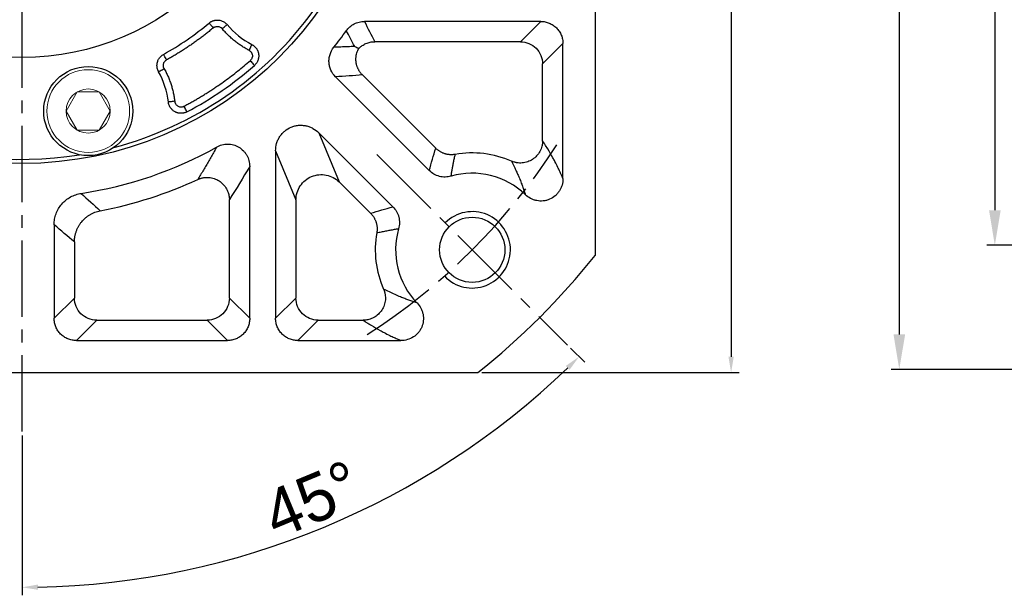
# Model space of a CAD drawing. Header units: millimetres. Extents: x 2152 to 3183, y 256 to 984.
# Tile 6 of 15: x 2353 to 2508, y 579 to 669. Entities that reach past the tile are written whole.
import ezdxf

# ---------------------------------------------------------------- set-up
doc = ezdxf.new("R2010")
doc.units = ezdxf.units.MM
doc.linetypes.add('点画线', pattern=[18, 12, -2, 2, -2])
for name, color, linetype in [('6文字层', 3, 'Continuous'), ('7中心线层', 7, '点画线'), ('标注线', 7, 'Continuous')]:
    doc.layers.add(name, color=color, linetype=linetype)
doc.layers.add('粗实线', color=7, linetype='Continuous', lineweight=40)
doc.layers.add('细实线', color=211, linetype='Continuous', lineweight=18)
doc.styles.add('工程字', font='gbenor.shx', dxfattribs={"bigfont": 'gbcbig.shx'})
doc.dimstyles.new('ISO-25', dxfattribs={"dimtxt": 2.5, "dimasz": 2.5, "dimexe": 1.25, "dimexo": 0.625, "dimtad": 1, "dimtxsty": 'Standard', "dimcen": 2.5, "dimadec": 0, "dimazin": 0, "dimtfac": 1, "dimtmove": 0, "dimatfit": 3, "dimfxl": 1, "dimarcsym": 0})
doc.dimstyles.new('ISO-25-1', dxfattribs={"dimtxt": 9, "dimasz": 3.5, "dimexe": 1.25, "dimexo": 1, "dimgap": 1.5, "dimtad": 1, "dimtoh": 1, "dimtxsty": '工程字', "dimcen": 2, "dimadec": 0, "dimazin": 0, "dimtfac": 1, "dimtmove": 0, "dimatfit": 3, "dimfxl": 1, "dimarcsym": 0})

# ---------------------------------------------------------------- blocks, each defined once
blk = doc.blocks.new('*D9')
at = {"layer": 'Defpoints', "color": 0}
for p in [(2592.12, 773.84), (2506.35, 633.84), (2592.12, 633.84)]:
    blk.add_point(p, dxfattribs=at)
at = {"layer": '标注线', "color": 0, "lineweight": -2}
for p, q in [((2591.5, 773.84), (2505.1, 773.84)), ((2506.35, 768.34), (2506.35, 639.34)), ((2591.5, 633.84), (2505.1, 633.84))]:
    blk.add_line(p, q, dxfattribs=at)
at = {"layer": '标注线', "color": 0}
for points in [[(2507.27, 768.34), (2505.44, 768.34), (2506.35, 773.84)], [(2505.44, 639.34), (2507.27, 639.34), (2506.35, 633.84)]]:
    blk.add_solid(points, dxfattribs=at)
at = {"layer": '标注线', "color": 0, "insert": (2500.6, 703.84), "char_height": 8.5, "attachment_point": 5, "rotation": 90}
blk.add_mtext('%%C140h7', dxfattribs=at)
blk = doc.blocks.new('*D10')
at = {"layer": 'Defpoints', "color": 0}
for p in [(2607.52, 793.34), (2491.34, 614.34), (2607.52, 614.34)]:
    blk.add_point(p, dxfattribs=at)
at = {"layer": '标注线', "color": 0, "lineweight": -2}
for p, q in [((2606.9, 793.34), (2490.09, 793.34)), ((2491.34, 787.84), (2491.34, 619.84)), ((2606.9, 614.34), (2490.09, 614.34))]:
    blk.add_line(p, q, dxfattribs=at)
at = {"layer": '标注线', "color": 0}
for points in [[(2492.26, 787.84), (2490.43, 787.84), (2491.34, 793.34)], [(2490.43, 619.84), (2492.26, 619.84), (2491.34, 614.34)]]:
    blk.add_solid(points, dxfattribs=at)
at = {"layer": '标注线', "color": 0, "insert": (2485.59, 703.84), "char_height": 8.5, "attachment_point": 5, "rotation": 90}
blk.add_mtext('%%C179', dxfattribs=at)
blk = doc.blocks.new('*D34')
at = {"layer": '6文字层', "color": 0, "lineweight": -2}
for p, q in [((2425.76, 793.84), (2466.17, 793.84)), ((2464.92, 791.34), (2464.92, 616.34)), ((2425.76, 613.84), (2466.17, 613.84))]:
    blk.add_line(p, q, dxfattribs=at)
at = {"layer": '6文字层', "color": 0}
for points in [[(2465.34, 791.34), (2464.5, 791.34), (2464.92, 793.84)], [(2464.5, 616.34), (2465.34, 616.34), (2464.92, 613.84)]]:
    blk.add_solid(points, dxfattribs=at)
at = {"layer": 'Defpoints', "color": 0}
for p in [(2425.13, 793.84), (2425.13, 613.84), (2464.92, 613.84)]:
    blk.add_point(p, dxfattribs=at)
at = {"layer": '6文字层', "color": 0, "insert": (2460.17, 703.84), "char_height": 7.5, "attachment_point": 5, "rotation": 90, "style": '工程字'}
blk.add_mtext('180', dxfattribs=at)
blk = doc.blocks.new('*D36')
at = {"layer": '6文字层', "color": 0, "lineweight": -2}
for p, q in [((2353.54, 701.84), (2353.54, 705.84)), ((2351.54, 703.84), (2355.54, 703.84)), ((2244.71, 612.22), (2274.36, 637.18)), ((2222.95, 612.22), (2244.71, 612.22))]:
    blk.add_line(p, q, dxfattribs=at)
at = {"layer": '6文字层', "color": 0}
blk.add_solid([(2274.74, 636.74), (2273.99, 637.63), (2277.04, 639.44)], dxfattribs=at)
at = {"layer": 'Defpoints', "color": 0}
for p in [(2430.05, 768.24), (2277.04, 639.44)]:
    blk.add_point(p, dxfattribs=at)
at = {"layer": '6文字层', "color": 0, "insert": (2233.08, 618.22), "char_height": 9, "attachment_point": 5, "style": '工程字'}
blk.add_mtext('∅200', dxfattribs=at)
blk = doc.blocks.new('*D37')
at = {"layer": '6文字层', "color": 0, "lineweight": -2}
for p, q in [((2452.27, 806.26), (2435.79, 789.15)), ((2474.03, 806.26), (2452.27, 806.26)), ((2353.54, 701.84), (2353.54, 705.84)), ((2351.54, 703.84), (2355.54, 703.84))]:
    blk.add_line(p, q, dxfattribs=at)
at = {"layer": '6文字层', "color": 0}
blk.add_solid([(2435.37, 789.56), (2436.21, 788.75), (2433.36, 786.63)], dxfattribs=at)
at = {"layer": 'Defpoints', "color": 0}
for p in [(2433.36, 786.63), (2273.73, 621.04)]:
    blk.add_point(p, dxfattribs=at)
at = {"layer": '6文字层', "color": 0, "lineweight": 25, "insert": (2463.9, 812.26), "char_height": 9, "attachment_point": 5, "style": '工程字'}
blk.add_mtext('∅230{}{{\\H0.7x;}{}}', dxfattribs=at)
blk = doc.blocks.new('*D39')
at = {"layer": '6文字层', "color": 0, "lineweight": -2}
for p, q in [((2439.68, 617.7), (2441.92, 615.46)), ((2353.54, 603.96), (2353.54, 578.85))]:
    blk.add_line(p, q, dxfattribs=at)
blk.add_arc((2353.54, 703.84), 123.74, 271.1576, 313.8424, dxfattribs=at)
at = {"layer": '6文字层', "color": 0}
for points in [[(2439.55, 614.29), (2438.96, 614.89), (2441.04, 616.34)], [(2356.04, 580.54), (2356.05, 579.71), (2353.54, 580.1)]]:
    blk.add_solid(points, dxfattribs=at)
at = {"layer": 'Defpoints', "color": 0}
for p in [(2353.54, 803.08), (2409.27, 648.11), (2439.24, 618.14), (2353.54, 604.59), (2385.57, 584.31)]:
    blk.add_point(p, dxfattribs=at)
at = {"layer": '6文字层', "color": 0, "insert": (2399.08, 593.9), "char_height": 7.5, "attachment_point": 5, "rotation": 22.5}
blk.add_mtext('45%%d', dxfattribs=at)

msp = doc.modelspace()

# ---------------------------------------------------------------- linework, layer by layer
at = {"layer": '7中心线层'}
for p, q in [((2353.544, 604.589), (2353.544, 803.085)), ((2409.266, 648.114), (2439.242, 618.139))]:
    msp.add_line(p, q, dxfattribs=at)
msp.add_arc((2353.544, 703.837), 100, 302.83264, 327.16736, dxfattribs=at)
at = {"layer": '粗实线', "color": 0, "lineweight": 30}
for p, q in [((2443.544, 775.426), (2443.544, 632.248)), ((2281.955, 613.837), (2425.133, 613.837))]:
    msp.add_line(p, q, dxfattribs=at)
for centre, radius in [((2353.544, 703.837), 57.15), ((2353.544, 703.837), 40.5), ((2363.939, 654.93), 7), ((2424.254, 633.127), 5.125)]:
    msp.add_circle(centre, radius, dxfattribs=at)
for radius, start, end in [(56.5, 215.80097, 279.19903), (56.5, 284.80097, 324.19903), (115, 308.49995, 321.50005)]:
    msp.add_arc((2353.544, 703.837), radius, start, end, dxfattribs=at)
at = {"layer": '细实线', "color": 0, "lineweight": -3}
for p, q in [((2435.017, 669.011), (2407.314, 669.011)), ((2435.017, 669.011), (2431.826, 665.82)), ((2431.826, 665.82), (2408.934, 665.82)), ((2438.509, 665.52), (2435.317, 662.328)), ((2438.509, 644.317), (2438.509, 665.52)), ((2435.317, 650.245), (2435.317, 662.328)), ((2407.008, 660.593), (2418.517, 649.084)), ((2402.78, 660.307), (2417.509, 645.578)), ((2411.803, 639.872), (2400.181, 651.493)), ((2400.181, 651.493), (2403.373, 643.788)), ((2393.37, 648.672), (2393.37, 622.363)), ((2393.37, 648.672), (2396.561, 640.967)), ((2389.3, 622.363), (2389.3, 646.231)), ((2408.297, 638.864), (2403.373, 643.788)), ((2386.108, 625.555), (2386.108, 641.021)), ((2396.561, 640.967), (2396.561, 625.555)), ((2358.578, 637.063), (2358.578, 622.363)), ((2361.77, 634.369), (2361.77, 625.555)), ((2358.578, 622.363), (2361.77, 625.555)), ((2389.3, 622.363), (2386.108, 625.555)), ((2393.37, 622.363), (2396.561, 625.555)), ((2362.07, 618.872), (2365.262, 622.064)), ((2365.262, 622.064), (2382.617, 622.064)), ((2385.809, 618.872), (2382.617, 622.064)), ((2396.861, 618.872), (2400.053, 622.064)), ((2400.053, 622.064), (2407.136, 622.064)), ((2362.07, 618.872), (2385.809, 618.872)), ((2396.861, 618.872), (2413.064, 618.872))]:
    msp.add_line(p, q, dxfattribs=at)
at = {"layer": '细实线', "color": 0, "lineweight": -3, "flags": 128}
for points in [[(2382.926, 668.76), (2382.942, 668.741), (2382.981, 668.694), (2383.042, 668.622), (2383.122, 668.527), (2383.218, 668.412), (2383.327, 668.281), (2383.445, 668.14), (2383.568, 667.994)], [(2384.978, 667.867), (2385.124, 667.989), (2385.266, 668.107), (2385.396, 668.216), (2385.512, 668.312), (2385.607, 668.391), (2385.68, 668.452), (2385.727, 668.491), (2385.746, 668.507)], [(2389.642, 665.37), (2389.631, 665.347), (2389.603, 665.293), (2389.559, 665.21), (2389.502, 665.099), (2389.433, 664.966), (2389.354, 664.815), (2389.27, 664.652), (2389.182, 664.483)], [(2376.246, 662.962), (2376.154, 663.129), (2376.064, 663.29), (2375.982, 663.438), (2375.909, 663.569), (2375.849, 663.678), (2375.803, 663.761), (2375.773, 663.814), (2375.761, 663.836)], [(2389.379, 662.843), (2389.505, 662.699), (2389.626, 662.559), (2389.739, 662.431), (2389.838, 662.318), (2389.92, 662.224), (2389.982, 662.153), (2390.021, 662.108), (2390.037, 662.09)], [(2374.987, 661.112), (2375.009, 661.125), (2375.062, 661.154), (2375.145, 661.2), (2375.253, 661.261), (2375.384, 661.334), (2375.533, 661.418), (2375.693, 661.507), (2375.859, 661.6)], [(2377.513, 656.463), (2377.323, 656.441), (2377.14, 656.421), (2376.972, 656.402), (2376.822, 656.385), (2376.699, 656.371), (2376.605, 656.36), (2376.545, 656.353), (2376.52, 656.351)], [(2379.44, 654.807), (2379.429, 654.828), (2379.401, 654.881), (2379.357, 654.964), (2379.299, 655.074), (2379.229, 655.207), (2379.149, 655.358), (2379.063, 655.522), (2378.973, 655.691)]]:
    msp.add_lwpolyline(points, dxfattribs=at)
at = {"layer": '细实线'}
for points in [[(2360.474, 654.93), (2362.206, 657.93), (2365.672, 657.93), (2367.404, 654.93)], [(2360.474, 654.93), (2362.206, 651.93), (2365.672, 651.93), (2367.404, 654.93)]]:
    msp.add_lwpolyline(points, dxfattribs=at)
for radius in [6.5, 3.465]:
    msp.add_circle((2363.939, 654.93), radius, dxfattribs=at)
at = {"layer": '细实线', "color": 0, "lineweight": -3}
for centre, radius, start, end in [((2353.544, 703.837), 45.757, 299.04852, 309.95148), ((2395.477, 676.605), 12.66, 219.76838, 242.55633), ((2353.544, 703.837), 62.535, 321.54529, 324.52584), ((2353.544, 703.837), 55.448, 297.84177, 311.15824), ((2363.939, 654.93), 12.66, 6.44368, 29.23162), ((2353.544, 703.837), 62.535, 278.53613, 299.25308), ((2424.254, 633.127), 15.226, 66.14091, 100.08412), ((2424.254, 633.127), 12.035, 46.11351, 106.02604), ((2353.544, 703.837), 65.726, 280.77005, 294.83622), ((2424.254, 633.127), 15.226, 169.91586, 203.86006), ((2424.254, 633.127), 12.035, 163.97393, 223.88091)]:
    msp.add_arc(centre, radius, start, end, dxfattribs=at)
at = {"layer": '细实线', "color": 0, "lineweight": -2}
msp.add_arc((2424.254, 633.127), 6, 223.28087, 135.00006, dxfattribs=at)
at = {"layer": '细实线', "color": 0, "lineweight": -3}
for points, knots in [([(2382.926, 668.76), (2382.962, 668.789), (2383.034, 668.847), (2383.149, 668.924), (2383.269, 668.993), (2383.392, 669.053), (2383.518, 669.105), (2383.646, 669.147), (2383.774, 669.18), (2383.901, 669.204), (2384.027, 669.219), (2384.151, 669.227), (2384.271, 669.227), (2384.428, 669.217), (2384.628, 669.187), (2384.869, 669.12), (2385.11, 669.019), (2385.343, 668.881), (2385.56, 668.712), (2385.684, 668.575), (2385.746, 668.507)], [0, 0, 0, 0, 0.0440261, 0.0880899, 0.1320435, 0.1757388, 0.2190297, 0.261775, 0.3038404, 0.3451004, 0.3854399, 0.4247554, 0.4629558, 0.4999624, 0.5752464, 0.6549523, 0.7383017, 0.8243355, 0.9119577, 1, 1, 1, 1]), ([(2383.568, 667.994), (2383.588, 668.01), (2383.632, 668.045), (2383.709, 668.095), (2383.803, 668.143), (2383.947, 668.198), (2384.117, 668.229), (2384.303, 668.227), (2384.482, 668.196), (2384.653, 668.131), (2384.797, 668.04), (2384.899, 667.956), (2384.953, 667.896), (2384.978, 667.867)], [0, 0, 0, 0, 0.0490995, 0.1072498, 0.1743016, 0.2502316, 0.4025085, 0.4998589, 0.6036757, 0.7495274, 0.8444472, 0.9279329, 1, 1, 1, 1]), ([(2404.471, 667.546), (2404.633, 667.774), (2404.818, 667.978), (2405.235, 668.339), (2405.468, 668.498), (2405.958, 668.75), (2406.219, 668.848), (2406.76, 668.979), (2407.035, 669.011), (2407.314, 669.011)], [0, 0, 0, 0, 0.25, 0.25, 0.5, 0.5, 0.75, 0.75, 1, 1, 1, 1]), ([(2435.017, 669.011), (2435.248, 669.012), (2435.475, 668.99), (2435.922, 668.902), (2436.143, 668.836), (2436.567, 668.661), (2436.768, 668.555), (2437.148, 668.302), (2437.328, 668.154), (2437.65, 667.832), (2437.795, 667.656), (2438.05, 667.274), (2438.158, 667.071), (2438.332, 666.65), (2438.398, 666.43), (2438.487, 665.979), (2438.509, 665.751), (2438.509, 665.52)], [0, 0, 0, 0, 0.125, 0.125, 0.25, 0.25, 0.375, 0.375, 0.5, 0.5, 0.625, 0.625, 0.75, 0.75, 0.875, 0.875, 1, 1, 1, 1]), ([(2383.568, 667.994), (2383.392, 667.848), (2383.04, 667.556), (2382.505, 667.128), (2381.965, 666.708), (2381.418, 666.296), (2380.867, 665.892), (2380.309, 665.497), (2379.746, 665.11), (2379.177, 664.731), (2378.602, 664.36), (2378.022, 663.998), (2377.436, 663.644), (2376.844, 663.298), (2376.446, 663.074), (2376.246, 662.962)], [0, 0, 0, 0, 0.0771048, 0.1541188, 0.2310585, 0.3079403, 0.3847807, 0.4615963, 0.5384037, 0.6152193, 0.6920597, 0.7689415, 0.8458812, 0.9228952, 1, 1, 1, 1]), ([(2389.182, 664.483), (2389.081, 664.536), (2388.881, 664.642), (2388.586, 664.81), (2388.295, 664.984), (2388.009, 665.166), (2387.727, 665.355), (2387.45, 665.551), (2387.178, 665.754), (2386.821, 666.034), (2386.389, 666.4), (2385.893, 666.864), (2385.42, 667.351), (2385.125, 667.695), (2384.978, 667.867)], [0, 0, 0, 0, 0.0626269, 0.1251408, 0.1875804, 0.2499844, 0.3123915, 0.3748405, 0.4373702, 0.500019, 0.6251505, 0.7499844, 0.8748308, 1, 1, 1, 1]), ([(2405.795, 665.075), (2405.575, 665.491), (2405.137, 666.315), (2404.691, 667.138), (2404.471, 667.546)], [0, 0, 0, 0, 0.5042646, 1, 1, 1, 1]), ([(2389.642, 665.37), (2389.685, 665.346), (2389.771, 665.299), (2389.894, 665.216), (2390.011, 665.125), (2390.12, 665.025), (2390.222, 664.918), (2390.314, 664.805), (2390.397, 664.687), (2390.47, 664.566), (2390.533, 664.442), (2390.586, 664.318), (2390.629, 664.194), (2390.663, 664.072), (2390.688, 663.952), (2390.71, 663.811), (2390.722, 663.639), (2390.716, 663.431), (2390.686, 663.205), (2390.624, 662.969), (2390.529, 662.73), (2390.398, 662.498), (2390.235, 662.279), (2390.103, 662.153), (2390.037, 662.09)], [0, 0, 0, 0, 0.0378013, 0.0758739, 0.1140686, 0.1522305, 0.1902026, 0.2278284, 0.2649555, 0.3014382, 0.3371401, 0.3719363, 0.4057147, 0.4383773, 0.4698407, 0.5000354, 0.5486034, 0.6024243, 0.6610793, 0.7239673, 0.7903021, 0.8591354, 0.9294043, 1, 1, 1, 1]), ([(2406.422, 664.752), (2406.429, 664.759), (2406.456, 664.787), (2406.516, 664.846), (2406.618, 664.941), (2406.767, 665.067), (2406.981, 665.226), (2407.251, 665.392), (2407.564, 665.544), (2407.89, 665.665), (2408.228, 665.752), (2408.578, 665.809), (2408.815, 665.816), (2408.934, 665.82)], [0, 0, 0, 0, 0.0107143, 0.040807, 0.090501, 0.1600841, 0.2498272, 0.3749692, 0.4991962, 0.6216057, 0.7463528, 0.8727346, 1, 1, 1, 1]), ([(2431.826, 665.82), (2432.741, 665.817), (2433.646, 665.44), (2434.938, 664.148), (2435.315, 663.244), (2435.317, 662.328)], [0, 0, 0, 0, 0.5, 0.5, 1, 1, 1, 1]), ([(2374.987, 661.112), (2374.966, 661.153), (2374.922, 661.235), (2374.868, 661.362), (2374.822, 661.493), (2374.786, 661.625), (2374.759, 661.759), (2374.741, 661.892), (2374.733, 662.024), (2374.733, 662.153), (2374.741, 662.28), (2374.757, 662.402), (2374.779, 662.52), (2374.818, 662.673), (2374.884, 662.864), (2374.995, 663.088), (2375.14, 663.307), (2375.318, 663.509), (2375.525, 663.692), (2375.682, 663.788), (2375.761, 663.836)], [0, 0, 0, 0, 0.0440504, 0.0881354, 0.1321063, 0.1758146, 0.219114, 0.2618628, 0.3039266, 0.3451796, 0.3855067, 0.4248043, 0.4629813, 0.4999594, 0.5752435, 0.6549497, 0.7382993, 0.8243336, 0.9119565, 1, 1, 1, 1]), ([(2389.182, 664.483), (2389.21, 664.467), (2389.267, 664.435), (2389.345, 664.378), (2389.418, 664.313), (2389.484, 664.242), (2389.541, 664.17), (2389.601, 664.075), (2389.671, 663.928), (2389.743, 663.639), (2389.709, 663.362), (2389.614, 663.141), (2389.546, 663.025), (2389.459, 662.917), (2389.4, 662.862), (2389.379, 662.843)], [0, 0, 0, 0, 0.0502765, 0.1004216, 0.1505143, 0.2005951, 0.2506773, 0.2917337, 0.3759917, 0.5009547, 0.7489666, 0.7874924, 0.8742637, 0.9558157, 1, 1, 1, 1]), ([(2402.78, 660.307), (2402.479, 660.608), (2402.232, 660.965), (2401.971, 661.547), (2401.901, 661.749), (2401.802, 662.159), (2401.771, 662.367), (2401.747, 662.788), (2401.754, 663.002), (2401.807, 663.42), (2401.853, 663.625), (2402.045, 664.23), (2402.25, 664.614), (2402.515, 664.947)], [0, 0, 0, 0, 0.25, 0.25, 0.375, 0.375, 0.5, 0.5, 0.625, 0.625, 0.75, 0.75, 1, 1, 1, 1]), ([(2405.795, 665.075), (2405.428, 665.059), (2404.698, 665.025), (2403.604, 664.982), (2402.876, 664.959), (2402.515, 664.947)], [0, 0, 0, 0, 0.337832, 0.6711653, 1, 1, 1, 1]), ([(2407.008, 660.593), (2406.966, 660.636), (2406.882, 660.723), (2406.764, 660.862), (2406.654, 661.005), (2406.553, 661.154), (2406.459, 661.306), (2406.374, 661.461), (2406.298, 661.619), (2406.231, 661.779), (2406.172, 661.939), (2406.122, 662.1), (2406.08, 662.259), (2406.047, 662.418), (2405.999, 662.707), (2405.974, 663.137), (2406.025, 663.639), (2406.129, 664.069), (2406.254, 664.423), (2406.367, 664.643), (2406.422, 664.752)], [0, 0, 0, 0, 0.040331, 0.0806162, 0.1207805, 0.160749, 0.2004483, 0.2398064, 0.2787538, 0.3172242, 0.3551545, 0.3924857, 0.429163, 0.4651362, 0.5003598, 0.6245233, 0.7502811, 0.8353599, 0.9187369, 1, 1, 1, 1]), ([(2375.859, 661.6), (2375.845, 661.628), (2375.816, 661.683), (2375.782, 661.773), (2375.755, 661.87), (2375.731, 662.011), (2375.73, 662.178), (2375.766, 662.367), (2375.834, 662.543), (2375.941, 662.71), (2376.08, 662.857), (2376.192, 662.928), (2376.246, 662.962)], [0, 0, 0, 0, 0.0585787, 0.1197659, 0.1836866, 0.2504875, 0.3913385, 0.499976, 0.6160907, 0.7495686, 0.8769795, 1, 1, 1, 1]), ([(2378.973, 655.691), (2379.18, 655.802), (2379.594, 656.022), (2380.209, 656.363), (2380.819, 656.711), (2381.425, 657.067), (2382.027, 657.431), (2382.623, 657.802), (2383.215, 658.182), (2383.802, 658.569), (2384.54, 659.069), (2385.421, 659.69), (2386.439, 660.442), (2387.438, 661.218), (2388.42, 662.016), (2389.059, 662.567), (2389.379, 662.843)], [0, 0, 0, 0, 0.055595, 0.1111586, 0.1667, 0.2222287, 0.2777538, 0.3332845, 0.3888303, 0.4444003, 0.5000038, 0.6000502, 0.7000189, 0.7999641, 0.8999397, 1, 1, 1, 1]), ([(2375.859, 661.6), (2375.914, 661.501), (2376.023, 661.303), (2376.178, 661), (2376.325, 660.694), (2376.464, 660.385), (2376.596, 660.072), (2376.719, 659.756), (2376.836, 659.437), (2376.98, 659.007), (2377.14, 658.464), (2377.299, 657.804), (2377.427, 657.137), (2377.484, 656.688), (2377.513, 656.463)], [0, 0, 0, 0, 0.0626269, 0.1251408, 0.1875804, 0.2499844, 0.3123915, 0.3748405, 0.4373702, 0.500019, 0.6251505, 0.7499844, 0.8748308, 1, 1, 1, 1]), ([(2379.44, 654.807), (2379.396, 654.786), (2379.309, 654.742), (2379.172, 654.689), (2379.033, 654.645), (2378.892, 654.612), (2378.751, 654.59), (2378.611, 654.578), (2378.473, 654.575), (2378.339, 654.582), (2378.21, 654.597), (2378.086, 654.62), (2377.969, 654.649), (2377.859, 654.683), (2377.756, 654.722), (2377.661, 654.763), (2377.539, 654.824), (2377.387, 654.915), (2377.209, 655.049), (2377.039, 655.211), (2376.882, 655.401), (2376.747, 655.615), (2376.639, 655.848), (2376.558, 656.095), (2376.533, 656.266), (2376.52, 656.351)], [0, 0, 0, 0, 0.0376593, 0.0753716, 0.1129692, 0.1502824, 0.1871426, 0.223386, 0.2588565, 0.2934085, 0.326909, 0.3592395, 0.3902961, 0.4199906, 0.4482498, 0.475015, 0.5002409, 0.5539064, 0.6112866, 0.6719238, 0.7352286, 0.8004957, 0.8669342, 0.9337108, 1, 1, 1, 1]), ([(2377.513, 656.463), (2377.517, 656.43), (2377.526, 656.366), (2377.551, 656.272), (2377.585, 656.181), (2377.628, 656.094), (2377.704, 655.97), (2377.833, 655.822), (2378.034, 655.683), (2378.262, 655.594), (2378.479, 655.569), (2378.667, 655.584), (2378.826, 655.622), (2378.924, 655.668), (2378.973, 655.691)], [0, 0, 0, 0, 0.0505431, 0.1003577, 0.1499227, 0.1997244, 0.2502421, 0.3749509, 0.4999368, 0.6245535, 0.749608, 0.8333917, 0.9161068, 1, 1, 1, 1]), ([(2393.37, 648.672), (2393.368, 649.07), (2393.422, 649.458), (2393.587, 650.027), (2393.657, 650.215), (2393.82, 650.573), (2393.915, 650.745), (2394.128, 651.075), (2394.249, 651.234), (2394.511, 651.53), (2394.652, 651.667), (2395.104, 652.045), (2395.449, 652.254), (2395.994, 652.48), (2396.181, 652.542), (2396.565, 652.637), (2396.762, 652.669), (2397.154, 652.705), (2397.351, 652.707), (2397.745, 652.683), (2397.943, 652.656), (2398.329, 652.574), (2398.518, 652.519), (2398.886, 652.382), (2399.068, 652.298), (2399.588, 652.012), (2399.901, 651.776), (2400.181, 651.493)], [0, 0, 0, 0, 0.125, 0.125, 0.1875, 0.1875, 0.25, 0.25, 0.3125, 0.3125, 0.375, 0.375, 0.5, 0.5, 0.5625, 0.5625, 0.625, 0.625, 0.6875, 0.6875, 0.75, 0.75, 0.8125, 0.8125, 0.875, 0.875, 1, 1, 1, 1]), ([(2384.102, 649.278), (2384.369, 649.428), (2384.65, 649.541), (2385.089, 649.657), (2385.24, 649.687), (2385.542, 649.726), (2385.693, 649.735), (2385.995, 649.735), (2386.146, 649.725), (2386.449, 649.684), (2386.599, 649.653), (2387.038, 649.534), (2387.319, 649.416), (2387.847, 649.107), (2388.086, 648.921), (2388.406, 648.596), (2388.507, 648.479), (2388.689, 648.236), (2388.772, 648.11), (2388.995, 647.714), (2389.111, 647.427), (2389.262, 646.841), (2389.301, 646.538), (2389.3, 646.231)], [0, 0, 0, 0, 0.125, 0.125, 0.1875, 0.1875, 0.25, 0.25, 0.3125, 0.3125, 0.375, 0.375, 0.5, 0.5, 0.625, 0.625, 0.6875, 0.6875, 0.75, 0.75, 0.875, 0.875, 1, 1, 1, 1]), ([(2435.317, 650.245), (2435.316, 650.19), (2435.314, 650.078), (2435.301, 649.909), (2435.28, 649.737), (2435.249, 649.563), (2435.192, 649.318), (2435.086, 648.985), (2434.842, 648.456), (2434.409, 647.855), (2433.745, 647.298), (2432.967, 646.916), (2432.252, 646.764), (2431.669, 646.753), (2431.345, 646.786), (2431.135, 646.825), (2430.994, 646.854), (2430.814, 646.902), (2430.608, 646.97), (2430.475, 647.026), (2430.413, 647.052)], [0, 0, 0, 0, 0.0239036, 0.0483962, 0.0734705, 0.0991155, 0.1253173, 0.182502, 0.250246, 0.3775082, 0.4998473, 0.6223416, 0.7494487, 0.813243, 0.8745591, 0.8903517, 0.905945, 0.9373571, 0.970969, 1, 1, 1, 1]), ([(2438.509, 644.317), (2438.46, 644.432), (2438.35, 644.688), (2438.168, 645.098), (2437.952, 645.567), (2437.642, 646.214), (2437.293, 646.902), (2436.761, 647.892), (2436.229, 648.803), (2435.696, 649.659), (2435.43, 650.071), (2435.317, 650.245)], [0, 0, 0, 0, 0.046649, 0.1038687, 0.1716539, 0.2500013, 0.3953904, 0.4999861, 0.7499886, 0.8946549, 1, 1, 1, 1]), ([(2384.102, 649.278), (2383.968, 649.035), (2383.696, 648.548), (2383.286, 647.822), (2382.87, 647.096), (2382.448, 646.369), (2382.021, 645.642), (2381.588, 644.914), (2381.297, 644.432), (2381.15, 644.19)], [0, 0, 0, 0, 0.1375627, 0.2768898, 0.4179816, 0.5608383, 0.7054601, 0.8518473, 1, 1, 1, 1]), ([(2421.588, 648.118), (2421.526, 648.108), (2421.399, 648.087), (2421.207, 648.07), (2421.013, 648.063), (2420.816, 648.067), (2420.618, 648.082), (2420.421, 648.108), (2420.225, 648.146), (2420.03, 648.195), (2419.839, 648.255), (2419.651, 648.326), (2419.469, 648.408), (2419.292, 648.499), (2419.121, 648.6), (2418.958, 648.709), (2418.802, 648.827), (2418.655, 648.951), (2418.563, 649.039), (2418.517, 649.084)], [0, 0, 0, 0, 0.0569585, 0.1145953, 0.1728333, 0.23159, 0.2907781, 0.3503061, 0.4100796, 0.4700014, 0.5299731, 0.5898956, 0.6496705, 0.7092007, 0.7683916, 0.8271518, 0.885394, 0.9430358, 1, 1, 1, 1]), ([(2420.932, 644.694), (2420.959, 644.872), (2421.015, 645.235), (2421.11, 645.785), (2421.214, 646.349), (2421.329, 646.927), (2421.453, 647.519), (2421.543, 647.916), (2421.588, 648.118)], [0, 0, 0, 0, 0.1546811, 0.3141565, 0.4784262, 0.6474901, 0.821348, 1, 1, 1, 1]), ([(2430.413, 647.052), (2430.487, 646.908), (2430.629, 646.633), (2430.831, 646.225), (2431.013, 645.844), (2431.177, 645.491), (2431.323, 645.167), (2431.452, 644.875), (2431.563, 644.615), (2431.734, 644.208), (2431.952, 643.664), (2432.206, 642.978), (2432.417, 642.369), (2432.541, 641.977), (2432.597, 641.8)], [0, 0, 0, 0, 0.0942109, 0.1811412, 0.2607931, 0.3331688, 0.398271, 0.4561019, 0.506664, 0.5499593, 0.6897245, 0.8113105, 0.9147314, 1, 1, 1, 1]), ([(2396.561, 640.967), (2396.566, 641.749), (2396.806, 642.527), (2397.678, 643.824), (2398.308, 644.34), (2399.752, 644.938), (2400.563, 645.019), (2402.097, 644.719), (2402.817, 644.338), (2403.373, 643.788)], [0, 0, 0, 0, 0.25, 0.25, 0.5, 0.5, 0.75, 0.75, 1, 1, 1, 1]), ([(2420.932, 644.694), (2420.632, 644.607), (2420.328, 644.562), (2419.864, 644.555), (2419.708, 644.564), (2419.401, 644.6), (2419.25, 644.629), (2418.803, 644.744), (2418.511, 644.863), (2417.977, 645.169), (2417.729, 645.357), (2417.509, 645.578)], [0, 0, 0, 0, 0.25, 0.25, 0.375, 0.375, 0.5, 0.5, 0.75, 0.75, 1, 1, 1, 1]), ([(2381.15, 644.19), (2381.207, 644.214), (2381.318, 644.263), (2381.488, 644.325), (2381.657, 644.377), (2381.825, 644.42), (2381.988, 644.453), (2382.148, 644.478), (2382.302, 644.495), (2382.449, 644.504), (2382.589, 644.508), (2382.722, 644.506), (2383.102, 644.486), (2383.72, 644.363), (2384.509, 643.986), (2385.184, 643.429), (2385.577, 642.89), (2385.786, 642.479), (2385.888, 642.239), (2385.978, 641.969), (2386.049, 641.672), (2386.098, 641.353), (2386.105, 641.133), (2386.108, 641.021)], [0, 0, 0, 0, 0.0264511, 0.0524332, 0.0778464, 0.102594, 0.1265835, 0.1497274, 0.1719444, 0.1931595, 0.2133045, 0.2323181, 0.2501458, 0.3770219, 0.4996707, 0.6223584, 0.7494619, 0.7830831, 0.820552, 0.8614786, 0.9053956, 0.9517666, 1, 1, 1, 1]), ([(2438.509, 644.317), (2438.51, 643.972), (2438.464, 643.634), (2438.322, 643.141), (2438.262, 642.978), (2438.121, 642.666), (2438.04, 642.517), (2437.856, 642.23), (2437.753, 642.091), (2437.527, 641.832), (2437.405, 641.712), (2437.016, 641.381), (2436.718, 641.197), (2436.247, 640.996), (2436.086, 640.941), (2435.753, 640.856), (2435.582, 640.825), (2435.242, 640.79), (2435.072, 640.786), (2434.73, 640.802), (2434.557, 640.823), (2434.221, 640.89), (2434.057, 640.935), (2433.735, 641.049), (2433.577, 641.119), (2433.121, 641.36), (2432.845, 641.56), (2432.597, 641.8)], [0, 0, 0, 0, 0.125, 0.125, 0.1875, 0.1875, 0.25, 0.25, 0.3125, 0.3125, 0.375, 0.375, 0.5, 0.5, 0.5625, 0.5625, 0.625, 0.625, 0.6875, 0.6875, 0.75, 0.75, 0.8125, 0.8125, 0.875, 0.875, 1, 1, 1, 1]), ([(2358.578, 637.063), (2358.578, 637.361), (2358.604, 637.655), (2358.707, 638.234), (2358.785, 638.52), (2358.991, 639.079), (2359.118, 639.345), (2359.416, 639.852), (2359.59, 640.094), (2359.977, 640.544), (2360.188, 640.749), (2360.645, 641.12), (2360.894, 641.288), (2361.412, 641.574), (2361.682, 641.692), (2362.24, 641.881), (2362.531, 641.951), (2362.826, 641.995)], [0, 0, 0, 0, 0.125, 0.125, 0.25, 0.25, 0.375, 0.375, 0.5, 0.5, 0.625, 0.625, 0.75, 0.75, 0.875, 0.875, 1, 1, 1, 1]), ([(2361.77, 634.369), (2361.771, 634.444), (2361.773, 634.593), (2361.789, 634.818), (2361.815, 635.041), (2361.85, 635.262), (2361.896, 635.481), (2361.95, 635.697), (2362.014, 635.908), (2362.086, 636.115), (2362.167, 636.317), (2362.256, 636.513), (2362.351, 636.703), (2362.454, 636.887), (2362.562, 637.063), (2362.676, 637.233), (2362.795, 637.395), (2362.96, 637.602), (2363.184, 637.852), (2363.482, 638.134), (2363.812, 638.398), (2364.171, 638.638), (2364.556, 638.849), (2364.963, 639.028), (2365.387, 639.173), (2365.68, 639.237), (2365.826, 639.269)], [0, 0, 0, 0, 0.0326128, 0.0652406, 0.0978402, 0.1303684, 0.162782, 0.1950383, 0.2270955, 0.2589126, 0.2904503, 0.3216706, 0.3525373, 0.3830162, 0.4130751, 0.4426843, 0.4718161, 0.5004454, 0.5581084, 0.6176725, 0.6789089, 0.7415537, 0.8053121, 0.8698646, 0.9348752, 1, 1, 1, 1]), ([(2408.297, 638.864), (2408.341, 638.818), (2408.43, 638.726), (2408.554, 638.579), (2408.672, 638.423), (2408.781, 638.26), (2408.882, 638.089), (2408.973, 637.912), (2409.055, 637.73), (2409.126, 637.542), (2409.186, 637.351), (2409.235, 637.156), (2409.273, 636.96), (2409.299, 636.762), (2409.314, 636.565), (2409.318, 636.368), (2409.311, 636.174), (2409.293, 635.982), (2409.273, 635.855), (2409.263, 635.793)], [0, 0, 0, 0, 0.056964, 0.1146057, 0.1728478, 0.2316079, 0.2907988, 0.3503289, 0.4101038, 0.4700262, 0.5299979, 0.5899197, 0.6496932, 0.7092214, 0.7684095, 0.8271663, 0.8854044, 0.9430414, 1, 1, 1, 1]), ([(2411.803, 639.872), (2412.024, 639.652), (2412.21, 639.407), (2412.441, 639.005), (2412.51, 638.864), (2412.626, 638.578), (2412.675, 638.432), (2412.79, 637.985), (2412.828, 637.672), (2412.819, 637.056), (2412.774, 636.749), (2412.687, 636.449)], [0, 0, 0, 0, 0.25, 0.25, 0.375, 0.375, 0.5, 0.5, 0.75, 0.75, 1, 1, 1, 1]), ([(2409.263, 635.793), (2409.504, 635.847), (2409.979, 635.954), (2410.684, 636.099), (2411.369, 636.23), (2412.034, 636.348), (2412.472, 636.416), (2412.687, 636.449)], [0, 0, 0, 0, 0.2138071, 0.4207108, 0.6207109, 0.8138074, 1, 1, 1, 1]), ([(2410.329, 626.967), (2410.348, 626.924), (2410.385, 626.836), (2410.434, 626.7), (2410.478, 626.562), (2410.53, 626.375), (2410.618, 625.952), (2410.646, 625.267), (2410.465, 624.413), (2410.083, 623.634), (2409.525, 622.971), (2408.939, 622.548), (2408.411, 622.301), (2408.042, 622.18), (2407.704, 622.109), (2407.417, 622.071), (2407.229, 622.066), (2407.136, 622.064)], [0, 0, 0, 0, 0.0205309, 0.0415011, 0.0629065, 0.0831418, 0.1255598, 0.2504065, 0.3774842, 0.500359, 0.6225256, 0.7497298, 0.8101816, 0.8747161, 0.9180617, 0.9598395, 1, 1, 1, 1]), ([(2415.58, 624.784), (2415.473, 624.817), (2415.258, 624.885), (2414.94, 624.99), (2414.621, 625.1), (2414.3, 625.214), (2413.977, 625.333), (2413.653, 625.457), (2413.328, 625.585), (2412.809, 625.797), (2412.099, 626.104), (2411.207, 626.52), (2410.628, 626.815), (2410.329, 626.967)], [0, 0, 0, 0, 0.050936, 0.1033911, 0.1573662, 0.2128616, 0.2698779, 0.3284157, 0.3884753, 0.4500571, 0.6219123, 0.805225, 1, 1, 1, 1]), ([(2365.262, 622.064), (2364.346, 622.066), (2363.442, 622.443), (2362.15, 623.735), (2361.773, 624.639), (2361.77, 625.555)], [0, 0, 0, 0, 0.5, 0.5, 1, 1, 1, 1]), ([(2386.108, 625.555), (2386.106, 624.639), (2385.729, 623.735), (2384.437, 622.443), (2383.533, 622.066), (2382.617, 622.064)], [0, 0, 0, 0, 0.5, 0.5, 1, 1, 1, 1]), ([(2400.053, 622.064), (2399.137, 622.066), (2398.233, 622.443), (2396.941, 623.735), (2396.564, 624.639), (2396.561, 625.555)], [0, 0, 0, 0, 0.5, 0.5, 1, 1, 1, 1]), ([(2415.58, 624.785), (2415.82, 624.537), (2416.02, 624.262), (2416.26, 623.807), (2416.33, 623.648), (2416.445, 623.327), (2416.49, 623.163), (2416.557, 622.828), (2416.578, 622.656), (2416.595, 622.313), (2416.591, 622.142), (2416.539, 621.634), (2416.453, 621.294), (2416.252, 620.823), (2416.174, 620.672), (2415.994, 620.379), (2415.892, 620.239), (2415.671, 619.978), (2415.551, 619.857), (2415.294, 619.631), (2415.155, 619.527), (2414.722, 619.249), (2414.409, 619.108), (2413.747, 618.917), (2413.409, 618.871), (2413.064, 618.872)], [0, 0, 0, 0, 0.125, 0.125, 0.1875, 0.1875, 0.25, 0.25, 0.3125, 0.3125, 0.375, 0.375, 0.5, 0.5, 0.5625, 0.5625, 0.625, 0.625, 0.6875, 0.6875, 0.75, 0.75, 0.875, 0.875, 1, 1, 1, 1]), ([(2362.07, 618.872), (2361.839, 618.872), (2361.612, 618.894), (2361.166, 618.981), (2360.944, 619.048), (2360.52, 619.222), (2360.32, 619.329), (2359.94, 619.581), (2359.76, 619.729), (2359.437, 620.051), (2359.293, 620.227), (2359.037, 620.609), (2358.929, 620.812), (2358.756, 621.233), (2358.689, 621.453), (2358.6, 621.904), (2358.578, 622.133), (2358.578, 622.363)], [0, 0, 0, 0, 0.125, 0.125, 0.25, 0.25, 0.375, 0.375, 0.5, 0.5, 0.625, 0.625, 0.75, 0.75, 0.875, 0.875, 1, 1, 1, 1]), ([(2389.3, 622.363), (2389.3, 622.133), (2389.278, 621.906), (2389.191, 621.459), (2389.124, 621.237), (2388.95, 620.814), (2388.843, 620.613), (2388.591, 620.233), (2388.443, 620.053), (2388.121, 619.731), (2387.945, 619.586), (2387.563, 619.331), (2387.36, 619.223), (2386.939, 619.049), (2386.719, 618.983), (2386.268, 618.894), (2386.039, 618.872), (2385.809, 618.872)], [0, 0, 0, 0, 0.125, 0.125, 0.25, 0.25, 0.375, 0.375, 0.5, 0.5, 0.625, 0.625, 0.75, 0.75, 0.875, 0.875, 1, 1, 1, 1]), ([(2396.861, 618.872), (2396.63, 618.872), (2396.403, 618.894), (2395.957, 618.981), (2395.735, 619.048), (2395.312, 619.222), (2395.111, 619.329), (2394.731, 619.581), (2394.551, 619.729), (2394.228, 620.051), (2394.084, 620.227), (2393.829, 620.609), (2393.72, 620.812), (2393.547, 621.233), (2393.48, 621.453), (2393.391, 621.904), (2393.369, 622.133), (2393.37, 622.363)], [0, 0, 0, 0, 0.125, 0.125, 0.25, 0.25, 0.375, 0.375, 0.5, 0.5, 0.625, 0.625, 0.75, 0.75, 0.875, 0.875, 1, 1, 1, 1]), ([(2407.136, 622.064), (2407.244, 621.993), (2407.49, 621.834), (2407.91, 621.568), (2408.658, 621.105), (2409.49, 620.619), (2410.479, 620.087), (2411.218, 619.712), (2411.958, 619.361), (2412.543, 619.096), (2412.906, 618.94), (2413.064, 618.872)], [0, 0, 0, 0, 0.065854, 0.1491911, 0.2500123, 0.5000169, 0.6050449, 0.7500024, 0.8525939, 0.9359237, 1, 1, 1, 1])]:
    msp.add_open_spline(points, degree=3, knots=knots, dxfattribs=at)
for points in [[(2407.314, 669.011), (2407.862, 667.947), (2408.402, 666.884), (2408.934, 665.82)], [(2405.795, 665.075), (2405.996, 664.973), (2406.206, 664.866), (2406.422, 664.752)], [(2407.008, 660.593), (2405.612, 660.484), (2404.203, 660.388), (2402.78, 660.307)], [(2417.509, 645.578), (2417.818, 646.773), (2418.157, 647.939), (2418.517, 649.084)], [(2389.3, 646.231), (2388.237, 644.417), (2387.173, 642.687), (2386.108, 641.021)], [(2362.826, 641.995), (2363.823, 641.069), (2364.823, 640.161), (2365.826, 639.269)], [(2408.297, 638.864), (2409.442, 639.224), (2410.607, 639.563), (2411.803, 639.872)], [(2361.77, 634.369), (2360.706, 635.249), (2359.642, 636.147), (2358.578, 637.063)]]:
    msp.add_open_spline(points, degree=3, dxfattribs=at)

# ---------------------------------------------------------------- dimensions: what is measured, and where the dimension line sits
at = {"layer": '6文字层', "lineweight": 25}
dim = msp.add_diameter_dim_2p(p1=(2273.731, 621.042), p2=(2433.356, 786.632), text='<>{}{{\\H0.7x;}{}}', dimstyle='ISO-25-1', override={"dimtoh": 40, "dimlfac": 1, "dimse1": 1, "dimsd1": 1, "dimtix": 0, "dimtofl": 0, "dimatfit": 0}, dxfattribs=at)
dim.commit()
dim.dimension.update_dxf_attribs({"geometry": '*D37', "text_midpoint": (2463.901, 806.256), "dimtype": 163})
at = {"layer": '6文字层'}
dim = msp.add_angular_dim_2l(base=(2385.57, 584.314), line1=((2353.544, 604.589), (2353.544, 803.085)), line2=((2409.266, 648.114), (2439.242, 618.139)), dimstyle='ISO-25', override={"dimtxt": 7.5, "dimgap": 1}, dxfattribs=at)
dim.commit()
dim.dimension.update_dxf_attribs({"geometry": '*D39', "text_midpoint": (2399.079, 593.905)})
at = {"layer": '6文字层', "color": 3}
dim = msp.add_linear_dim(base=(2464.921, 613.837), p1=(2425.133, 793.837), p2=(2425.133, 613.837), angle=270, dimstyle='ISO-25', override={"dimtxt": 7.5, "dimgap": 1, "dimtxsty": '工程字'}, dxfattribs=at)
dim.commit()
dim.dimension.update_dxf_attribs({"geometry": '*D34', "text_midpoint": (2460.171, 703.837)})
at = {"layer": '6文字层'}
dim = msp.add_diameter_dim_2p(p1=(2430.047, 768.237), p2=(2277.041, 639.438), dimstyle='ISO-25-1', override={"dimtxsty": '工程字', "dimse2": 1, "dimsd2": 1, "dimtofl": 0, "dimatfit": 0}, dxfattribs=at)
dim.commit()
dim.dimension.update_dxf_attribs({"geometry": '*D36', "text_midpoint": (2233.081, 612.221), "dimtype": 163})
at = {"layer": '标注线', "color": 3}
dim = msp.add_linear_dim(base=(2491.344, 614.336), p1=(2607.521, 793.338), p2=(2607.521, 614.336), angle=90, text='%%C<>', dimstyle='ISO-25', override={"dimtxt": 8.5, "dimasz": 5.5, "dimgap": 1.5}, dxfattribs=at)
dim.commit()
dim.dimension.update_dxf_attribs({"geometry": '*D10', "text_midpoint": (2491.344, 703.837), "dimtype": 160})
dim = msp.add_linear_dim(base=(2506.353, 633.836), p1=(2592.121, 773.838), p2=(2592.121, 633.836), angle=90, text='%%C<>h7', dimstyle='ISO-25', override={"dimtxt": 8.5, "dimasz": 5.5, "dimgap": 1.5}, dxfattribs=at)
dim.commit()
dim.dimension.update_dxf_attribs({"geometry": '*D9', "text_midpoint": (2500.603, 703.837)})

doc.saveas('drawing.dxf')
